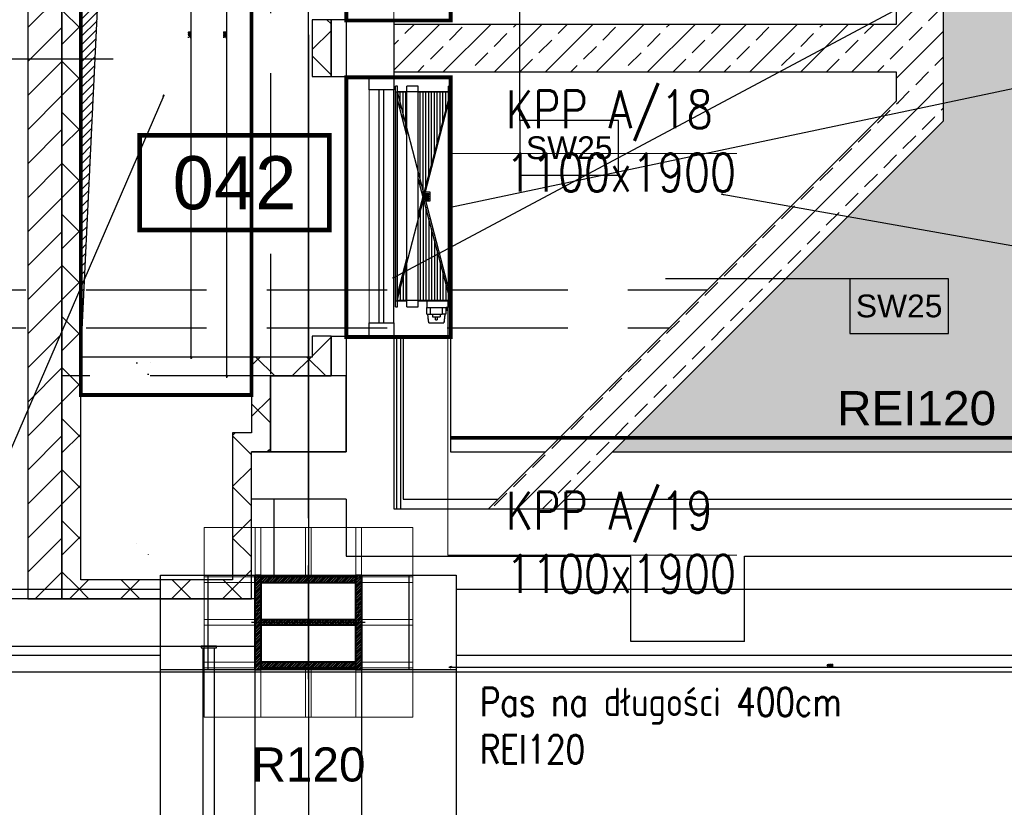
# Model space of a CAD drawing. Header units: centimetres. Extents: x -228435 to 46820, y -89367 to 152985.
# Tile 240 of 256: x -24063 to -18870, y 76024 to 80180. Entities that reach past the tile are written whole.
import ezdxf
from ezdxf.enums import TextEntityAlignment as Align

# ---------------------------------------------------------------- set-up
doc = ezdxf.new("R2010")
doc.units = ezdxf.units.CM
doc.header["$LTSCALE"] = 50
doc.header["$PDMODE"] = 35
doc.header["$PDSIZE"] = 0.1
for name, pattern in [('01-103-Went PP_poziom-0_5$0$DASHED', [0.75, 0.5, -0.25]), ('Kondygnacja  -0_5$0$DOT2', [3.175, 0, -3.175]), ('Kondygnacja  -0_5$0$HIDDEN', [9.525, 6.35, -3.175]), ('Kondygnacja  -0_5$0$HIDDEN2', [4.7625, 3.175, -1.5875]), ('Osie rzutów$0$DASHDOT2', [12.7, 6.35, -3.175, 0, -3.175]), ('SU Lampy kwadratowe  -1$0$HIDDENX2', [19.05, 12.7, -6.35])]:
    doc.linetypes.add(name, pattern=pattern)
doc.layers.get('0').update_dxf_attribs({"color": 8})
doc.layers.get('DEFPOINTS').update_dxf_attribs({"color": 8})
for name, color, linetype in [('01-103-Went PP_poziom-0_5$0$L_Nawiew', 250, 'Continuous'), ('bgde-nawiewEXP', 250, 'Continuous'), ('bgde_otwory', 250, 'Continuous'), ('Kondygnacja  -0_5$0$ARCH_CIENKIE_IST', 8, 'Continuous'), ('Kondygnacja  -0_5$0$ARCH_GRUNT', 8, 'Continuous'), ('Kondygnacja  -0_5$0$ARCH_INFO_ODPORNOŚĆ OGNIOWA', 8, 'Continuous'), ('Kondygnacja  -0_5$0$ARCH_INFO_OPISY', 8, 'Continuous'), ('Kondygnacja  -0_5$0$ARCH_INFO_OPISY_PRZEGRODY', 8, 'Continuous'), ('Kondygnacja  -0_5$0$ARCH_KONSTR_POWYŻEJ RZUTU', 8, 'Kondygnacja  -0_5$0$HIDDEN'), ('Kondygnacja  -0_5$0$ARCH_KONSTR_POWYŻEJ RZUTU_IST', 8, 'Kondygnacja  -0_5$0$HIDDEN2'), ('Kondygnacja  -0_5$0$ARCH_MUROWANE', 8, 'Continuous'), ('Kondygnacja  -0_5$0$ARCH_MUROWANE_IST', 8, 'Continuous'), ('Kondygnacja  -0_5$0$ARCH_OCIEPLENIE', 8, 'Continuous'), ('Kondygnacja  -0_5$0$ARCH_PROFILE', 8, 'Continuous'), ('Kondygnacja  -0_5$0$ARCH_STROP', 8, 'Continuous'), ('Kondygnacja  -0_5$0$ARCH_SZKŁO', 8, 'Continuous'), ('Kondygnacja  -0_5$0$ARCH_SŁUPY', 8, 'Continuous'), ('Kondygnacja  -0_5$0$ARCH_WYBURZENIA', 8, 'Kondygnacja  -0_5$0$DOT2'), ('Kondygnacja  -0_5$0$ARCH_WYPOSAŻENIE_SANITARNE_IST', 8, 'Continuous'), ('Kondygnacja  -0_5$0$ARCH_ŚLUSARKA_DRZWI', 8, 'Continuous'), ('Kondygnacja  -0_5$0$ARCH_ŻELBET', 8, 'Continuous'), ('Kondygnacja  -0_5$0$ARCH_ŻELBET_IST', 8, 'Continuous'), ('Osie rzutów$0$ARCH_INFO_OSIE_IST', 8, 'Osie rzutów$0$DASHDOT2'), ('Osie rzutów$0$ARCH_INFO_OSIE_OPISY_IST', 8, 'Continuous'), ('Pomieszczenia -05$0$ARCH_INFO_AREA_ETYKIETY_200', 8, 'Continuous')]:
    doc.layers.add(name, color=color, linetype=linetype)
for name, color, linetype, lineweight in [('bgde_klapy opis', 250, 'Continuous', 20), ('bgde_klapy p.poż.', 240, 'Continuous', 30), ('Kondygnacja  -0_5$0$ARCH_INFO_WYMIARY', 8, 'Continuous', 9), ('Kondygnacja  -0_5$0$ARCH_WIDOK', 8, 'Continuous', 13)]:
    doc.layers.add(name, color=color, linetype=linetype, lineweight=lineweight)
doc.styles.add('Kondygnacja  -0_5$0$Arial', font='ARIAL.TTF')
doc.styles.add('Kondygnacja  -0_5$0$Romans', font='Romans.shx', dxfattribs={"width": 0.7})
doc.styles.add('Kondygnacja  -0_5$0$ROMANS-50-CM', font='romans.shx', dxfattribs={"width": 0.8, "height": 10})
doc.styles.add('Kondygnacja  -0_5$0$Standard', font='txt')
doc.styles.add('Pomieszczenia -05$0$Arial', font='ARIAL.TTF')
doc.styles.add('st rom', font='Romans.shx', dxfattribs={"width": 0.8})
doc.dimstyles.new('Kondygnacja  -0_5$0$ISO-25', dxfattribs={"dimtxt": 2.5, "dimasz": 2.5, "dimexe": 1.25, "dimexo": 0.625, "dimtad": 1, "dimtxsty": 'Kondygnacja  -0_5$0$Standard', "dimcen": 2.5, "dimadec": 0, "dimazin": 0, "dimtfac": 1, "dimtmove": 0, "dimatfit": 3, "dimfxl": 1, "dimarcsym": 0})
doc.dimstyles.new('Kondygnacja  -0_5$0$Wymiary 1-100', dxfattribs={"dimtxt": 12, "dimasz": 10, "dimexe": 5, "dimexo": 0, "dimgap": 4, "dimtad": 1, "dimrnd": 0.5, "dimzin": 12, "dimdsep": 46, "dimtxsty": 'Kondygnacja  -0_5$0$Romans', "dimblk": 'Kondygnacja  -0_5$0$_Oblique', "dimcen": 10, "dimdle": 10, "dimclrt": 55, "dimazin": 0, "dimtfac": 1, "dimtmove": 1, "dimatfit": 3, "dimfxl": 8, "dimfxlon": 1, "dimtolj": 1, "dimtzin": 0, "dimarcsym": 0})
pattern_1 = [(45, (-121140, -45000), (-134.70384, 134.70384), []), (45, (-121005.3, -45000), (-134.70384, 134.70384), [95.25, -47.625])]
pattern_2 = [(45, (-121140, -45000), (-134.70384, 134.70384), []), (135, (-121140, -45000), (-134.70384, -134.70384), [])]
pattern_3 = [(45, (-34513.117, 44630.142), (-6.735192, 6.735192), [])]

# ---------------------------------------------------------------- blocks, each defined once
blk = doc.blocks.new('Osie rzutów')
at = {"layer": 'Osie rzutów$0$ARCH_INFO_OSIE_IST', "ltscale": 10}
for p, q in [((9860, 12255), (9860, 14290.38)), ((9860, 12510), (9860, 4623.26)), ((4436.04, 12310), (13655, 12310)), ((9860, 12170), (9860, 12230)), ((4436.04, 12200), (13655, 12200)), ((9890, 12200), (9830, 12200))]:
    blk.add_line(p, q, dxfattribs=at)
blk = doc.blocks.new('Kondygnacja  -0_5$0$_Dot')
at = {"color": 0, "linetype": 'ByBlock', "lineweight": -2}
blk.add_line((-0.5, 0), (-1, 0), dxfattribs=at)
at = {"color": 0, "linetype": 'ByBlock', "const_width": 0.5}
blk.add_lwpolyline([(-0.25, 0, 1), (0.25, 0, 1)], format="xyb", close=True, dxfattribs=at)
blk = doc.blocks.new('Kondygnacja  -0_5$0$_Oblique')
at = {"color": 0, "linetype": 'ByBlock', "lineweight": -2}
blk.add_line((-0.5, -0.5), (0.5, 0.5), dxfattribs=at)
blk = doc.blocks.new('*D117')
at = {"layer": 'DEFPOINTS', "color": 0}
for p in [(-17790, 77900), (-21790, 76763.8), (-17790, 76763.8)]:
    blk.add_point(p, dxfattribs=at)
at = {"layer": 'Kondygnacja  -0_5$0$ARCH_INFO_WYMIARY', "color": 0, "lineweight": -2}
for p, q in [((-21800, 76763.8), (-17780, 76763.8)), ((-21790, 76763.8), (-21790, 76768.8)), ((-17790, 76771.8), (-17790, 76758.8))]:
    blk.add_line(p, q, dxfattribs=at)
at = {"layer": 'Kondygnacja  -0_5$0$ARCH_INFO_WYMIARY', "color": 0, "lineweight": -2, "xscale": 10, "yscale": 10, "zscale": 10, "rotation": 180}
blk.add_blockref('Kondygnacja  -0_5$0$_Oblique', (-21790, 76763.8), dxfattribs=at)
at = {"layer": 'Kondygnacja  -0_5$0$ARCH_INFO_WYMIARY', "color": 0, "lineweight": -2, "xscale": 10, "yscale": 10, "zscale": 10}
blk.add_blockref('Kondygnacja  -0_5$0$_Oblique', (-17790, 76763.8), dxfattribs=at)
at = {"layer": 'Kondygnacja  -0_5$0$ARCH_INFO_WYMIARY', "color": 55, "insert": (-19790, 76773.8), "char_height": 12, "attachment_point": 5, "style": 'Kondygnacja  -0_5$0$Romans'}
blk.add_mtext('\\A1;4000', dxfattribs=at)
blk = doc.blocks.new('Kondygnacja  -0_5$0$konstrukcja istniejąca -0.5')
at = {"layer": 'Kondygnacja  -0_5$0$ARCH_KONSTR_POWYŻEJ RZUTU_IST', "ltscale": 10}
for p, q in [((8738, 12217.5), (9781.55, 12217.5)), ((9938, 12217.5), (10981.55, 12217.5)), ((9781.55, 12182.5), (8738, 12182.5)), ((10981.55, 12182.5), (9938, 12182.5))]:
    blk.add_line(p, q, dxfattribs=at)
for points in [[(9938, 12175), (9782, 12175), (9782, 12225), (9938, 12225), (9938, 12175)], [(9782, 11025), (9782, 12175)], [(9832, 11025), (9832, 12175)], [(9888, 12175), (9888, 11025)], [(9938, 12175), (9938, 11025)]]:
    blk.add_lwpolyline(points, dxfattribs=at)
at = {"layer": 'Kondygnacja  -0_5$0$ARCH_KONSTR_POWYŻEJ RZUTU_IST', "ltscale": 10, "elevation": 0}
for points in [[(9807, 12225), (9807, 12175)], [(9913, 12225), (9913, 12175)]]:
    blk.add_lwpolyline(points, dxfattribs=at)
blk = doc.blocks.new('Kondygnacja  -0_5$0$wzmocnienie pod bramę -1')
at = {"layer": 'Kondygnacja  -0_5$0$ARCH_KONSTR_POWYŻEJ RZUTU', "ltscale": 5}
for p, q in [((23247.65, 9057.22, 0), (23247.65, 9243.72)), ((23253.65, 9057.22, 0), (23253.65, 9243.72))]:
    blk.add_line(p, q, dxfattribs=at)
blk.add_lwpolyline([(23246.65, 9243.72), (23254.65, 9243.72), (23254.65, 9244.72), (23246.65, 9244.72)], close=True, dxfattribs=at)
blk = doc.blocks.new('*D179')
at = {"layer": 'DEFPOINTS', "color": 0}
for p in [(-24020, 81900), (-25165.6, 12687.8), (-24020, 12492.9)]:
    blk.add_point(p, dxfattribs=at)
at = {"layer": 'Kondygnacja  -0_5$0$ARCH_INFO_WYMIARY', "color": 0, "lineweight": -2}
for p, q in [((-25175.6, 12492.9), (-24010, 12492.9)), ((-25165.6, 12500.9), (-25165.6, 12487.9)), ((-24020, 12500.9), (-24020, 12487.9))]:
    blk.add_line(p, q, dxfattribs=at)
at = {"layer": 'Kondygnacja  -0_5$0$ARCH_INFO_WYMIARY', "color": 0, "lineweight": -2, "xscale": 10, "yscale": 10, "zscale": 10, "rotation": 180}
blk.add_blockref('Kondygnacja  -0_5$0$_Oblique', (-25165.6, 12492.9), dxfattribs=at)
at = {"layer": 'Kondygnacja  -0_5$0$ARCH_INFO_WYMIARY', "color": 0, "lineweight": -2, "xscale": 10, "yscale": 10, "zscale": 10}
blk.add_blockref('Kondygnacja  -0_5$0$_Oblique', (-24020, 12492.9), dxfattribs=at)
at = {"layer": 'Kondygnacja  -0_5$0$ARCH_INFO_WYMIARY', "color": 55, "insert": (-24592.8, 12502.9), "char_height": 12, "attachment_point": 5, "style": 'Kondygnacja  -0_5$0$Romans'}
blk.add_mtext('\\A1;1145.5', dxfattribs=at)
blk = doc.blocks.new('Pomieszczenia -05$0$etykieta_numer')
at = {"color": 0, "linetype": 'ByBlock', "const_width": 2.44}
blk.add_lwpolyline([(-50, -50), (-50, 0), (50, 0), (50, -50)], close=True, dxfattribs=at)
at = {"color": 0, "linetype": 'ByBlock', "style": 'Pomieszczenia -05$0$Arial'}
blk.add_attdef('AECAREA:NUMBER', text='', height=28, dxfattribs=at).set_placement((0, -25), align=Align.MIDDLE)
blk = doc.blocks.new('*D212')
at = {"layer": 'DEFPOINTS', "color": 0}
for p in [(-30586.3, 81900), (-30681.1, 12489.5), (9064, 12489.5)]:
    blk.add_point(p, dxfattribs=at)
at = {"layer": 'Kondygnacja  -0_5$0$ARCH_INFO_WYMIARY', "color": 0, "lineweight": -2}
for p, q in [((-30673.1, 81900), (-30686.1, 81900)), ((-30681.1, 81910), (-30681.1, 12479.5)), ((-30673.1, 12489.5), (-30686.1, 12489.5))]:
    blk.add_line(p, q, dxfattribs=at)
at = {"layer": 'Kondygnacja  -0_5$0$ARCH_INFO_WYMIARY', "color": 0, "lineweight": -2, "xscale": 10, "yscale": 10, "zscale": 10}
for p, rotation in [((-30681.1, 81900), 90), ((-30681.1, 12489.5), 270)]:
    blk.add_blockref('Kondygnacja  -0_5$0$_Oblique', p, dxfattribs=dict(at, rotation=rotation))
at = {"layer": 'Kondygnacja  -0_5$0$ARCH_INFO_WYMIARY', "color": 55, "insert": (-30691.1, 47194.8), "char_height": 12, "attachment_point": 5, "rotation": 90, "style": 'Kondygnacja  -0_5$0$Romans'}
blk.add_mtext('\\A1;69410.5', dxfattribs=at)
blk = doc.blocks.new('*D214')
at = {"layer": 'DEFPOINTS', "color": 0}
for p in [(-30500, 78695), (-30681.1, 77500), (9064, 77500)]:
    blk.add_point(p, dxfattribs=at)
at = {"layer": 'Kondygnacja  -0_5$0$ARCH_INFO_WYMIARY', "color": 0, "lineweight": -2}
for p, q in [((-30673.1, 78695), (-30686.1, 78695)), ((-30681.1, 78705), (-30681.1, 77490)), ((-30673.1, 77500), (-30686.1, 77500))]:
    blk.add_line(p, q, dxfattribs=at)
at = {"layer": 'Kondygnacja  -0_5$0$ARCH_INFO_WYMIARY', "color": 0, "lineweight": -2, "xscale": 10, "yscale": 10, "zscale": 10}
for p, rotation in [((-30681.1, 78695), 90), ((-30681.1, 77500), 270)]:
    blk.add_blockref('Kondygnacja  -0_5$0$_Oblique', p, dxfattribs=dict(at, rotation=rotation))
at = {"layer": 'Kondygnacja  -0_5$0$ARCH_INFO_WYMIARY', "color": 55, "insert": (-30691.1, 78097.5), "char_height": 12, "attachment_point": 5, "rotation": 90, "style": 'Kondygnacja  -0_5$0$Romans'}
blk.add_mtext('\\A1;1195', dxfattribs=at)
blk = doc.blocks.new('*D218')
at = {"layer": 'DEFPOINTS', "color": 0}
for p in [(-29180, 78695), (-24020, 12369.5), (-24020, 12070.3)]:
    blk.add_point(p, dxfattribs=at)
at = {"layer": 'Kondygnacja  -0_5$0$ARCH_INFO_WYMIARY', "color": 0, "lineweight": -2}
for p, q in [((-29190, 12070.3), (-24010, 12070.3)), ((-29180, 12078.3), (-29180, 12065.3)), ((-24020, 12078.3), (-24020, 12065.3))]:
    blk.add_line(p, q, dxfattribs=at)
at = {"layer": 'Kondygnacja  -0_5$0$ARCH_INFO_WYMIARY', "color": 0, "lineweight": -2, "xscale": 10, "yscale": 10, "zscale": 10, "rotation": 180}
blk.add_blockref('Kondygnacja  -0_5$0$_Oblique', (-29180, 12070.3), dxfattribs=at)
at = {"layer": 'Kondygnacja  -0_5$0$ARCH_INFO_WYMIARY', "color": 0, "lineweight": -2, "xscale": 10, "yscale": 10, "zscale": 10}
blk.add_blockref('Kondygnacja  -0_5$0$_Oblique', (-24020, 12070.3), dxfattribs=at)
at = {"layer": 'Kondygnacja  -0_5$0$ARCH_INFO_WYMIARY', "color": 55, "insert": (-26600, 12080.3), "char_height": 12, "attachment_point": 5, "style": 'Kondygnacja  -0_5$0$Romans'}
blk.add_mtext('\\A1;5160', dxfattribs=at)
blk = doc.blocks.new('*D234')
at = {"layer": 'DEFPOINTS', "color": 0}
for p in [(-23157.7, 81800), (9804.9, 81800), (-23090.8, 78400)]:
    blk.add_point(p, dxfattribs=at)
at = {"layer": 'Kondygnacja  -0_5$0$ARCH_INFO_WYMIARY', "color": 0, "lineweight": -2}
for p, q in [((-23149.7, 81800), (-23162.7, 81800)), ((-23157.7, 78390), (-23157.7, 81810)), ((-23149.7, 78400), (-23162.7, 78400))]:
    blk.add_line(p, q, dxfattribs=at)
at = {"layer": 'Kondygnacja  -0_5$0$ARCH_INFO_WYMIARY', "color": 0, "lineweight": -2, "xscale": 10, "yscale": 10, "zscale": 10}
for p, rotation in [((-23157.7, 81800), 90), ((-23157.7, 78400), 270)]:
    blk.add_blockref('Kondygnacja  -0_5$0$_Oblique', p, dxfattribs=dict(at, rotation=rotation))
at = {"layer": 'Kondygnacja  -0_5$0$ARCH_INFO_WYMIARY', "color": 55, "insert": (-23167.7, 80100), "char_height": 12, "attachment_point": 5, "rotation": 90, "style": 'Kondygnacja  -0_5$0$Romans'}
blk.add_mtext('\\A1;3400', dxfattribs=at)
blk = doc.blocks.new('*D254')
at = {"layer": 'DEFPOINTS', "color": 0}
for p in [(-23840, 81900), (-22971.6, 78300), (-22740, 78300)]:
    blk.add_point(p, dxfattribs=at)
at = {"layer": 'Kondygnacja  -0_5$0$ARCH_INFO_WYMIARY', "color": 0, "lineweight": -2}
for p, q in [((-22979.6, 81900), (-22966.6, 81900)), ((-22971.6, 81910), (-22971.6, 78290)), ((-22963.6, 78300), (-22976.6, 78300))]:
    blk.add_line(p, q, dxfattribs=at)
at = {"layer": 'Kondygnacja  -0_5$0$ARCH_INFO_WYMIARY', "color": 0, "lineweight": -2, "xscale": 10, "yscale": 10, "zscale": 10}
for p, rotation in [((-22971.6, 81900), 90), ((-22971.6, 78300), 270)]:
    blk.add_blockref('Kondygnacja  -0_5$0$_Oblique', p, dxfattribs=dict(at, rotation=rotation))
at = {"layer": 'Kondygnacja  -0_5$0$ARCH_INFO_WYMIARY', "color": 55, "insert": (-22981.6, 80100), "char_height": 12, "attachment_point": 5, "rotation": 90, "style": 'Kondygnacja  -0_5$0$Romans'}
blk.add_mtext('\\A1;3600', dxfattribs=at)
blk = doc.blocks.new('*U517')
at = {"layer": '01-103-Went PP_poziom-0_5$0$L_Nawiew', "color": 7, "linetype": '01-103-Went PP_poziom-0_5$0$DASHED', "lineweight": -3}
for p, q in [((-145, 581.5), (-135, 581.5)), ((-145, -581.5), (-145, 581.5)), ((-135, -581.5), (-135, 581.5)), ((25, 581.5), (85, 581.5)), ((25, -581.5), (25, 581.5)), ((85, -581.5), (85, 581.5)), ((135, 581.5), (145, 581.5)), ((135, -581.5), (135, 581.5)), ((145, -581.5), (145, 581.5)), ((-145, 550), (25, 550)), ((85, 550), (145, 550)), ((25, -550), (-145, -550)), ((-130, -550), (-130, -585)), ((-20, -550), (-20, -585)), ((145, -550), (85, -550)), ((-135, -581.5), (-145, -581.5)), ((-20, -585), (-130, -585)), ((-125, -582.5), (-125, -602.5)), ((-120.01, -585), (-120.01, -620)), ((-120.01, -620), (-100, -620)), ((-115, -620), (-110, -666)), ((-100, -585), (-100, -620)), ((-40, -620), (-100, -620)), ((-90, -620), (-90, -635.5)), ((-50, -620), (-50, -635.5)), ((-40, -620), (-40, -585)), ((-19.99, -620), (-40, -620)), ((-30, -666), (-25, -620)), ((-19.99, -620), (-19.99, -585)), ((85, -581.5), (25, -581.5)), ((145, -581.5), (135, -581.5)), ((-30, -666), (-110, -666)), ((-50, -635.5), (-90, -635.5)), ((-66, -651), (-74, -651))]:
    blk.add_line(p, q, dxfattribs=at)
blk = doc.blocks.new('*U518')
at = {"color": 0, "linetype": 'ByBlock', "lineweight": -2}
for p, q in [((-145, 581.5), (-135, 581.5)), ((-145, -581.5), (-145, 581.5)), ((-135, -581.5), (-135, 581.5)), ((25, 581.5), (85, 581.5)), ((25, -581.5), (25, 581.5)), ((85, -581.5), (85, 581.5)), ((135, 581.5), (145, 581.5)), ((135, -581.5), (135, 581.5)), ((145, -581.5), (145, 581.5)), ((-135, 550), (25, 550)), ((85, 550), (135, 550)), ((25, -550), (-135, -550)), ((-130, -550), (-130, -585)), ((-20, -550), (-20, -585)), ((135, -550), (85, -550)), ((-135, -581.5), (-145, -581.5)), ((-20, -585), (-130, -585)), ((-125, -585), (-125, -602.5)), ((-120, -585), (-120, -620)), ((-120, -620), (-100, -620)), ((-115, -620), (-110, -666)), ((-100, -585), (-100, -620)), ((-40, -620), (-100, -620)), ((-90, -620), (-90, -635.5)), ((-50, -620), (-50, -635.5)), ((-40, -620), (-40, -585)), ((-20, -620), (-40, -620)), ((-30, -666), (-25, -620)), ((-20, -620), (-20, -585)), ((-20, -585), (-20, -585)), ((85, -581.5), (25, -581.5)), ((145, -581.5), (135, -581.5)), ((-30, -666), (-110, -666)), ((-50, -635.5), (-90, -635.5)), ((-74, -635.5), (-74, -651)), ((-66, -651), (-74, -651)), ((-66, -651), (-66, -635.5))]:
    blk.add_line(p, q, dxfattribs=at)
at = {"linetype": 'Continuous', "lineweight": -3}
for p, q in [((-120, 455.2), (-120, 550)), ((-105, 398.3), (-105, 550)), ((-90, 341.4), (-90, 550)), ((-75, 284.5), (-75, 550)), ((-60, 227.6), (-60, 550)), ((-45, 170.7), (-45, 550)), ((-30, 113.8), (-30, 550)), ((-15, 56.9), (-15, 550)), ((0, 0), (0, 550)), ((0, 0), (0, 550)), ((15, 56.9), (15, 550)), ((90, 341.4), (90, 550)), ((105, 398.3), (105, 550)), ((120, 455.2), (120, 550)), ((-135, 512.1), (25, -94.8)), ((85, 322.4), (135, 512.1)), ((-135, -512.1), (25, 94.8)), ((-35, 25), (-35, -25)), ((0, 25), (-35, 25)), ((-13.1, 15.5), (-30.6, 15.5)), ((-30.6, 15.5), (-30.6, 9.5)), ((-13.1, 9.5), (-30.6, 9.5)), ((-13.1, 3), (-30.6, 3)), ((-30.6, 3), (-30.6, -3)), ((-13.1, 17.5), (-4.4, 12.5)), ((-13.1, 17.5), (-13.1, 15.5)), ((-13.1, 7.5), (-4.4, 12.5)), ((-13.1, 7.5), (-13.1, 9.5)), ((-13.1, 5), (-4.4, 0)), ((-13.1, 5), (-13.1, 3)), ((-13.1, -5), (-4.4, 0)), ((0, -25), (0, 25)), ((0, 0), (0, -550)), ((0, 0), (0, -550)), ((-35, -25), (0, -25)), ((-13.1, -3), (-30.6, -3)), ((-13.1, -9.5), (-30.6, -9.5)), ((-30.6, -9.5), (-30.6, -15.5)), ((-13.1, -15.5), (-30.6, -15.5)), ((-13.1, -5), (-13.1, -3)), ((-13.1, -7.5), (-4.4, -12.5)), ((-13.1, -7.5), (-13.1, -9.5)), ((-13.1, -17.5), (-4.4, -12.5)), ((-13.1, -17.5), (-13.1, -15.5)), ((-15, -56.9), (-15, -550)), ((15, -56.9), (15, -550)), ((-30, -113.8), (-30, -550)), ((-45, -170.7), (-45, -550)), ((-60, -227.6), (-60, -550)), ((-75, -284.5), (-75, -550)), ((-90, -341.4), (-90, -550)), ((85, -322.4), (135, -512.1)), ((90, -341.4), (90, -550)), ((-105, -398.3), (-105, -550)), ((105, -398.3), (105, -550)), ((-120, -455.2), (-120, -550)), ((120, -455.2), (120, -550))]:
    blk.add_line(p, q, dxfattribs=at)
at = {"layer": '01-103-Went PP_poziom-0_5$0$L_Nawiew', "color": 7, "linetype": '01-103-Went PP_poziom-0_5$0$DASHED', "lineweight": -3}
blk.add_line((-125, -585), (-125, -582.5), dxfattribs=at)

msp = doc.modelspace()

# ---------------------------------------------------------------- hatches: boundary and pattern name
at = {"layer": 'Kondygnacja  -0_5$0$ARCH_GRUNT', "linetype": 'Continuous', "lineweight": 5}
h = msp.add_hatch(dxfattribs=at)
h.set_pattern_fill('EARTH', color=256, scale=150.000081, angle=45, style=0)
h.set_pattern_definition([(45, (-121140, -45000), (-1e-09, 1347.039), [952.5005, -952.5005]), (45, (-121392.6, -44747.4), (-1e-09, 1347.039), [952.5005, -952.5005]), (45, (-121645.1, -44494.9), (-1e-09, 1347.039), [952.5005, -952.5005]), (135, (-121645.1, -44326.5), (-1347.039, -1e-09), [952.5005, -952.5005]), (135, (-121392.6, -44073.9), (-1347.039, -1e-09), [952.5005, -952.5005]), (135, (-121140, -43821.3), (-1347.039, -1e-09), [952.5005, -952.5005])])
h.paths.add_polyline_path([(-109800.334, 65464.54), (-97514.874, 77750), (-71890, 77750), (-71890, 102550), (-45638.959, 102550), (-33938.959, 90850), (-21790, 90850), (-21790, 82420), (-19190, 82420), (-19190, 79646.447), (-20488.223, 78348.223), (-20936.447, 77900), (-10065.736, 77900), (13934.264, 53900), (20210, 53900), (20210, 43250), (19310, 43250), (19310, 42946.447), (17513.553, 41150), (14360, 41150), (14360, 40060), (28010, 40070.689), (28010, 44557.06), (28010, 49088.932), (24210, 51112.647), (24210, 57900), (15591.118, 57900), (-8408.882, 81900), (-15190, 81900), (-15190, 86020), (-17790, 86020), (-17790, 94850), (-32282.105, 94850), (-43982.105, 106550), (-75890, 106550), (-75890, 81750), (-99171.728, 81750), (-112628.761, 68292.967)])
at = {"layer": 'Kondygnacja  -0_5$0$ARCH_MUROWANE', "linetype": 'Continuous', "lineweight": -3}
h = msp.add_hatch(dxfattribs=at)
h.set_pattern_fill('ANSI31', color=256, scale=40, style=0)
h.set_pattern_definition([(45, (-121140, -45000), (-89.80256, 89.80256), [])])
h.paths.add_polyline_path([(-24020, 77125), (-23840, 77125), (-23840, 81900), (-24020, 82150)], flags=0)
at = {"layer": 'Kondygnacja  -0_5$0$ARCH_OCIEPLENIE', "linetype": 'Continuous', "lineweight": -3}
h = msp.add_hatch(dxfattribs=at)
h.set_pattern_fill('ANSI37', color=256, scale=60, angle=-360, style=0)
h.set_pattern_definition(pattern_2)
h.paths.add_polyline_path([(-23740, 81800), (-23840, 81900), (-23840, 77125), (-23740, 77225)], flags=0)
h = msp.add_hatch(dxfattribs=at)
h.set_pattern_fill('ANSI37', color=256, scale=60, angle=-360, style=0)
h.set_pattern_definition(pattern_2)
h.paths.add_polyline_path([(-22420, 80180), (-22520, 80180), (-22520, 79880), (-22420, 79880)], flags=0)
h = msp.add_hatch(dxfattribs=at)
h.set_pattern_fill('ANSI37', color=256, scale=60, angle=-360, style=0)
h.set_pattern_definition(pattern_2)
h.paths.add_polyline_path([(-22420, 78510), (-22520, 78510), (-22520, 78400), (-22420, 78300)], flags=0)
h = msp.add_hatch(dxfattribs=at)
h.set_pattern_fill('ANSI37', color=256, scale=60, style=0)
h.set_pattern_definition(pattern_2)
h.paths.add_polyline_path([(-22840, 78400), (-22740, 78300), (-22420, 78300), (-22520, 78400)], flags=0)
h = msp.add_hatch(dxfattribs=at)
h.set_pattern_fill('ANSI37', color=256, scale=60, angle=-360, style=0)
h.set_pattern_definition(pattern_2)
h.paths.add_polyline_path([(-22740, 78300), (-22840, 78400), (-22840, 78000), (-22740, 77900)], flags=0)
h = msp.add_hatch(dxfattribs=at)
h.set_pattern_fill('ANSI37', color=256, scale=60, style=0)
h.set_pattern_definition([(45, (-121140, -45000), (-134.70384, 134.70384), []), (135, (-121140, -45000), (-134.70384, -134.70384), [])])
h.paths.add_polyline_path([(-22940, 77225), (-22840, 77125), (-22840, 77900), (-22940, 78000)], flags=0)
h = msp.add_hatch(dxfattribs=at)
h.set_pattern_fill('ANSI37', color=256, scale=60, style=0)
h.set_pattern_definition(pattern_2)
h.paths.add_polyline_path([(-22940, 78000), (-22840, 77900), (-22740, 77900), (-22840, 78000)], flags=0)
h = msp.add_hatch(dxfattribs=at)
h.set_pattern_fill('ANSI37', color=256, scale=60, style=0)
h.set_pattern_definition(pattern_2)
h.paths.add_polyline_path([(-22840, 77125), (-22940, 77225), (-23740, 77225), (-23840, 77125)], flags=0)
at = {"layer": 'Kondygnacja  -0_5$0$ARCH_SŁUPY', "lineweight": 40}
h = msp.add_hatch(dxfattribs=at)
h.set_pattern_fill('ANSI31', color=256, scale=3, style=0)
h.set_pattern_definition(pattern_3)
h.paths.add_polyline_path([(-22820, 76750), (-22790, 76750), (-22790, 77250), (-22820, 77250)])
h = msp.add_hatch(dxfattribs=at)
h.set_pattern_fill('ANSI31', color=256, scale=3, style=0)
h.set_pattern_definition(pattern_3)
h.paths.add_polyline_path([(-22290, 77210), (-22290, 77240), (-22790, 77240), (-22790, 77210)])
h = msp.add_hatch(dxfattribs=at)
h.set_pattern_fill('ANSI31', color=256, scale=3, style=0)
h.set_pattern_definition(pattern_3)
h.paths.add_polyline_path([(-22290, 76750), (-22260, 76750), (-22260, 77250), (-22290, 77250)])
h = msp.add_hatch(dxfattribs=at)
h.set_pattern_fill('ANSI31', color=256, scale=3, style=0)
h.set_pattern_definition(pattern_3)
h.paths.add_polyline_path([(-22290, 76985), (-22290, 77015), (-22790, 77015), (-22790, 76985)])
h = msp.add_hatch(dxfattribs=at)
h.set_pattern_fill('ANSI31', color=256, scale=3, style=0)
h.set_pattern_definition(pattern_3)
h.paths.add_polyline_path([(-22290, 76760), (-22290, 76790), (-22790, 76790), (-22790, 76760)])
at = {"layer": 'Kondygnacja  -0_5$0$ARCH_WIDOK'}
h = msp.add_hatch(dxfattribs=at)
h.set_pattern_fill('ANSI31', color=256, scale=10, angle=-90, style=0)
h.set_pattern_definition([(225, (47388.482, -58067.393), (-22.45064, 22.45064), [])])
h.paths.add_polyline_path([(-23740, 78400), (-23584.949, 81628.748), (-22840, 81800), (-23740, 81800)])
at = {"layer": 'Kondygnacja  -0_5$0$ARCH_ŻELBET', "linetype": 'Continuous', "lineweight": -3}
h = msp.add_hatch(dxfattribs=at)
h.set_pattern_fill('ANSI33', color=256, scale=30, angle=-360, style=0)
h.set_pattern_definition(pattern_1)
h.paths.add_polyline_path([(-19190, 82420), (-19440, 82170), (-19440, 80155), (-19377.5, 80030), (-19190, 80030)], flags=0)
h.paths.add_polyline_path([(-19190, 80030), (-19377.5, 80030), (-19440, 79905), (-19440, 79750), (-19190, 79646.447)], flags=0)
h = msp.add_hatch(dxfattribs=at)
h.set_pattern_fill('ANSI33', color=256, scale=30, style=0)
h.set_pattern_definition(pattern_1)
h.paths.add_polyline_path([(-22090, 80155), (-22090, 79905), (-19440, 79905), (-19377.5, 80030), (-19440, 80155)], flags=0)
h = msp.add_hatch(dxfattribs=at)
h.set_pattern_fill('ANSI33', color=256, scale=30, angle=-360, style=0)
h.set_pattern_definition([(45, (-121140, -45000), (-134.70384, 134.70384), []), (45, (-121005.3, -45000), (-134.70384, 134.70384), [95.25, -47.625])])
h.paths.add_polyline_path([(-19190, 79646.447), (-19440, 79750), (-21590, 77600), (-21236.447, 77600)], flags=0)

# ---------------------------------------------------------------- linework, layer by layer
at = {"layer": 'bgde-nawiewEXP', "linetype": 'Continuous'}
msp.add_lwpolyline([(-38683.507, 75638.178), (-10227.721, 75638.178), (-10227.721, 76738.178), (-24162.434, 76738.178)], dxfattribs=at)
at = {"layer": 'bgde_klapy opis'}
for p, q in [((-20279.775, 79473.758, -177.598), (-21804.399, 79473.758, -177.598)), ((-21804.399, 77354.316), (-21804.399, 78697.82, 674.041)), ((-20279.775, 77354.316), (-21804.399, 77354.316))]:
    msp.add_line(p, q, dxfattribs=at)
at = {"layer": 'bgde_klapy p.poż.'}
for p, q in [((-22072.539, 79801.301, 674.041), (-21784.767, 78697.82, 674.041)), ((-22072.539, 78697.82, 674.041), (-21784.767, 79801.301, 674.041))]:
    msp.add_line(p, q, dxfattribs=at)
at = {"layer": 'bgde_klapy p.poż.', "elevation": 674.041}
msp.add_lwpolyline([(-22072.539, 79801.301), (-21784.767, 79801.301), (-21784.767, 78697.82), (-22072.539, 78697.82)], close=True, dxfattribs=at)
at = {"layer": 'bgde_otwory', "ltscale": 6}
msp.add_line((-21790, 79190.781, 1615), (-18479.47, 79890.106, 1920), dxfattribs=at)
at = {"layer": 'bgde_otwory', "const_width": 20}
for points, elevation in [([(-23740, 82000), (-22840, 82000), (-22840, 78200), (-23740, 78200)], 1920), ([(-22340, 80176.048), (-22340, 81546.048), (-21790, 81546.048), (-21790, 80176.048)], 1615), ([(-22340, 78505.781), (-22340, 79875.781), (-21790, 79875.781), (-21790, 78505.781)], 1615)]:
    msp.add_lwpolyline(points, close=True, dxfattribs=dict(at, elevation=elevation))
at = {"layer": 'Kondygnacja  -0_5$0$ARCH_CIENKIE_IST', "ltscale": 4}
for p, q in [((-22075, 78510), (-22075, 77600)), ((-22055, 78510), (-22055, 77600))]:
    msp.add_line(p, q, dxfattribs=at)
for points in [[(-22055, 80180), (-22075, 80180)], [(-22075, 79880), (-22055, 79880)], [(-22055, 78510), (-22075, 78510)]]:
    msp.add_lwpolyline(points, dxfattribs=at)
at = {"layer": 'Kondygnacja  -0_5$0$ARCH_INFO_ODPORNOŚĆ OGNIOWA', "const_width": 20}
msp.add_lwpolyline([(-21790, 77974.18), (-17790, 77974.18)], dxfattribs=at)
at = {"layer": 'Kondygnacja  -0_5$0$ARCH_INFO_OPISY_PRZEGRODY'}
for points in [[(-21424.54, 79647.631), (-21424.54, 80495.609)], [(-24324.005, 79973.527), (-23569.932, 79973.527)], [(-19684.68, 78812.827), (-20657.623, 78812.827)]]:
    msp.add_lwpolyline(points, dxfattribs=at)
for points in [[(-21424.54, 79359.631), (-20904.54, 79359.631), (-20904.54, 79647.631), (-21424.54, 79647.631), (-21424.54, 79359.631)], [(-19684.68, 78524.827), (-19164.68, 78524.827), (-19164.68, 78812.827), (-19684.68, 78812.827), (-19684.68, 78524.827)]]:
    msp.add_lwpolyline(points, close=True, dxfattribs=at)
at = {"layer": 'Kondygnacja  -0_5$0$ARCH_MUROWANE', "linetype": 'Continuous', "lineweight": -3}
for p, q in [((-24020, 82150), (-24020, 77125)), ((-23840, 77125), (-23840, 81900)), ((-24020, 77125), (-23840, 77125))]:
    msp.add_line(p, q, dxfattribs=at)
at = {"layer": 'Kondygnacja  -0_5$0$ARCH_MUROWANE_IST', "ltscale": 4}
for p, q in [((-22420, 80180), (-22420, 79880)), ((-22040, 78510), (-22040, 77650)), ((-21790, 78510), (-21790, 77900)), ((-21790, 77900), (-21290, 77900)), ((-21790, 77900), (-21290, 77900)), ((-20936.447, 77900), (-10065.736, 77900)), ((-20936.447, 77900), (-19118.91, 77900)), ((-22040, 77650), (-21540, 77650)), ((-22040, 77650), (-21540, 77650)), ((-21186.447, 77650), (-10169.289, 77650)), ((-21186.447, 77650), (-19118.91, 77650))]:
    msp.add_line(p, q, dxfattribs=at)
for points in [[(-22340, 80180), (-22420, 80180)], [(-22420, 79880), (-22340, 79880)], [(-22420, 78510), (-22340, 78510)], [(-22420, 78510), (-22420, 78300)], [(-22040, 78510), (-21790, 78510)]]:
    msp.add_lwpolyline(points, dxfattribs=at)
at = {"layer": 'Kondygnacja  -0_5$0$ARCH_OCIEPLENIE', "linetype": 'Continuous', "lineweight": -3}
for p, q in [((-23840, 81900), (-23840, 77125)), ((-23740, 77225), (-23740, 81800)), ((-22420, 80180), (-22520, 80180)), ((-22520, 80180), (-22520, 79880)), ((-22420, 79880), (-22420, 80180)), ((-22520, 79880), (-22420, 79880)), ((-22420, 78510), (-22520, 78510)), ((-22520, 78510), (-22520, 78400)), ((-22420, 78300), (-22420, 78510)), ((-22740, 78400), (-23740, 78400)), ((-22520, 78400), (-22840, 78400)), ((-22840, 78400), (-22840, 78000)), ((-22740, 78300), (-22420, 78300)), ((-22740, 77900), (-22740, 78300)), ((-22940, 78000), (-22940, 77225)), ((-22840, 78000), (-22940, 78000)), ((-22840, 77125), (-22840, 77900)), ((-22840, 77900), (-22740, 77900)), ((-22940, 77225), (-23740, 77225)), ((-23840, 77125), (-22840, 77125))]:
    msp.add_line(p, q, dxfattribs=at)
at = {"layer": 'Kondygnacja  -0_5$0$ARCH_PROFILE'}
for points in [[(-22090, 79810), (-22220, 79810), (-22220, 79880), (-22090, 79880)], [(-22090, 78510), (-22220, 78510), (-22220, 78580), (-22090, 78580)]]:
    msp.add_lwpolyline(points, close=True, dxfattribs=at)
at = {"layer": 'Kondygnacja  -0_5$0$ARCH_STROP'}
msp.add_lwpolyline([(-23740, 81800), (-22840, 81800), (-22840, 78400), (-23740, 78400)], close=True, dxfattribs=at)
msp.add_lwpolyline([(-23740, 78400), (-23584.949, 81628.748), (-22840, 81800)], dxfattribs=at)
at = {"layer": 'Kondygnacja  -0_5$0$ARCH_SZKŁO'}
for points in [[(-22167.5, 78580), (-22167.5, 79810)], [(-22142.5, 78580), (-22142.5, 79810)]]:
    msp.add_lwpolyline(points, dxfattribs=at)
at = {"layer": 'Kondygnacja  -0_5$0$ARCH_SŁUPY', "lineweight": 40}
for p, q in [((-22790, 77015), (-22290, 77015)), ((-22290, 76985), (-22790, 76985))]:
    msp.add_line(p, q, dxfattribs=at)
for points in [[(-22820, 77250), (-22790, 77250), (-22790, 76750), (-22820, 76750)], [(-22290, 77250), (-22260, 77250), (-22260, 76750), (-22290, 76750)]]:
    msp.add_lwpolyline(points, close=True, dxfattribs=at)
for points in [[(-22290, 77240), (-22790, 77240)], [(-22790, 77210), (-22290, 77210)], [(-22290, 76790), (-22790, 76790)], [(-22790, 76760), (-22290, 76760)]]:
    msp.add_lwpolyline(points, dxfattribs=at)
at = {"layer": 'Kondygnacja  -0_5$0$ARCH_WIDOK'}
for points in [[(-23740, 78400), (-23584.949, 81628.748), (-22840, 81800), (-23740, 81800)], [(-21990, 77500), (-21990, 76500), (-23090, 76500), (-23090, 77500)]]:
    msp.add_lwpolyline(points, close=True, dxfattribs=at)
at = {"layer": 'Kondygnacja  -0_5$0$ARCH_WIDOK', "linetype": 'Kondygnacja  -0_5$0$HIDDEN', "ltscale": 2}
for points in [[(-22340, 80180), (-22340, 81550)], [(-22090, 80179.966), (-22090, 81550)], [(-21790, 80180), (-21790, 81550)], [(-22340, 79880), (-22340, 78510)], [(-22090, 79880), (-22090, 78510)], [(-21790, 79880), (-21790, 78510)]]:
    msp.add_lwpolyline(points, dxfattribs=at)
at = {"layer": 'Kondygnacja  -0_5$0$ARCH_WIDOK'}
for points in [[(-22220, 79810), (-22220, 78580)], [(-22820, 77500), (-22820, 77250)], [(-22790, 77500), (-22790, 77250)], [(-22555, 77500), (-22555, 77240)], [(-22525, 77500), (-22525, 77240)], [(-22290, 77500), (-22290, 77250)], [(-22260, 77500), (-22260, 77250)], [(-23090, 77240), (-22820, 77240)], [(-22260, 77240), (-21990, 77240)], [(-23090, 77210), (-22820, 77210)], [(-22260, 77210), (-21990, 77210)], [(-23090, 77015), (-22820, 77015)], [(-22260, 77015), (-21990, 77015)], [(-23090, 76985), (-22820, 76985)], [(-22260, 76985), (-21990, 76985)], [(-23090, 76790), (-22820, 76790)], [(-23090, 76760), (-22820, 76760)], [(-22820, 76750), (-22820, 76500)], [(-22790, 76750), (-22790, 76500)], [(-22555, 76760), (-22555, 76500)], [(-22525.06, 76760), (-22525.06, 76500)], [(-22290, 76750), (-22290, 76500)], [(-22260, 76790), (-21990, 76790)], [(-22260, 76760), (-21990, 76760)], [(-22260, 76750), (-22260, 76500)]]:
    msp.add_lwpolyline(points, dxfattribs=at)
at = {"layer": 'Kondygnacja  -0_5$0$ARCH_WYBURZENIA', "ltscale": 4}
for p, q in [((-22075, 80180), (-22075, 79880)), ((-22055, 80180), (-22055, 79880)), ((-22040, 80180), (-22040, 79880)), ((-21790, 80180), (-21790, 79880))]:
    msp.add_line(p, q, dxfattribs=at)
at = {"layer": 'Kondygnacja  -0_5$0$ARCH_WYBURZENIA', "ltscale": 6}
msp.add_line((-22420, 78510), (-22420, 78370), dxfattribs=at)
at = {"layer": 'Kondygnacja  -0_5$0$ARCH_WYBURZENIA', "ltscale": 4}
for points in [[(-21790, 80180), (-22040, 80180)], [(-22040, 79880), (-21790, 79880)]]:
    msp.add_lwpolyline(points, dxfattribs=at)
at = {"layer": 'Kondygnacja  -0_5$0$ARCH_WYBURZENIA', "ltscale": 6}
for points in [[(-22420, 78510), (-22340, 78510)], [(-22420, 78370), (-23445, 78370), (-23445, 77125)], [(-22740, 78310), (-23385, 78310), (-23385, 77125)]]:
    msp.add_lwpolyline(points, dxfattribs=at)
at = {"layer": 'Kondygnacja  -0_5$0$ARCH_WYPOSAŻENIE_SANITARNE_IST', "linetype": 'SU Lampy kwadratowe  -1$0$HIDDENX2'}
for p, q in [((-22740.036, 81802.699), (-22740, 78100)), ((-22740, 78300), (-23840, 78300))]:
    msp.add_line(p, q, dxfattribs=at)
for points in [[(-34190, 78755), (-20435, 78755)], [(-34190, 78555), (-20635, 78555)]]:
    msp.add_lwpolyline(points, dxfattribs=at)
at = {"layer": 'Kondygnacja  -0_5$0$ARCH_ŚLUSARKA_DRZWI'}
msp.add_line((-22090, 78580), (-22090, 79810), dxfattribs=at)
at = {"layer": 'Kondygnacja  -0_5$0$ARCH_ŻELBET', "linetype": 'Continuous', "lineweight": 30}
for p, q in [((-19190, 79646.447), (-19190, 82420)), ((-19440, 82170), (-19440, 80155)), ((-22090, 80155), (-22090, 79905)), ((-19440, 80155), (-22090, 80155)), ((-22090, 79905), (-19440, 79905)), ((-19440, 79905), (-19440, 79750)), ((-19440, 79750), (-21590, 77600)), ((-21236.447, 77600), (-19190, 79646.447)), ((-21590, 77600), (-21236.447, 77600))]:
    msp.add_line(p, q, dxfattribs=at)
at = {"layer": 'Kondygnacja  -0_5$0$ARCH_ŻELBET_IST', "ltscale": 4}
for p, q in [((-22340, 80180), (-22340, 79880)), ((-22090, 80180), (-22090, 79880)), ((-22340, 78510), (-22340, 77900)), ((-22090, 78510), (-22090, 77600)), ((-22840, 77125), (-22840, 77900)), ((-22340, 77900), (-22840, 77900)), ((-22340, 77650), (-22840, 77650)), ((-22720, 77240), (-22720, 77650)), ((-22340, 77650), (-22340, 77350)), ((-22090, 77600), (-19118.91, 77600)), ((-22090, 77600), (-10190, 77600)), ((-22340, 77350), (-20840, 77350)), ((-20840, 76900), (-20840, 77350)), ((-20240, 76900), (-20240, 77350)), ((-20240, 77350), (-16840, 77350)), ((-22820, 77125), (-34260, 77125)), ((-20240, 76900), (-20840, 76900))]:
    msp.add_line(p, q, dxfattribs=at)
for points in [[(-22090, 80180), (-22340, 80180)], [(-22090, 79880), (-22340, 79880)], [(-22090, 78510), (-22340, 78510)], [(-28340, 76875), (-22820, 76875)]]:
    msp.add_lwpolyline(points, dxfattribs=at)
msp.add_lwpolyline([(-22740, 77900), (-22340, 77900), (-22340, 78300), (-22740, 78300)], close=True, dxfattribs=at)
msp.add_lwpolyline([(-22740, 77900), (-22340, 77900), (-22340, 78300), (-22740, 78300)], close=True, dxfattribs=at)
msp.add_lwpolyline([(-22740, 77900), (-22340, 77900), (-22340, 78300), (-22740, 78300)], close=True, dxfattribs=at)

# ---------------------------------------------------------------- block references
at = {"layer": '01-103-Went PP_poziom-0_5$0$L_Nawiew', "extrusion": (-4.44089e-16, -4.44088e-16, -1)}
for name, p in [('*U517', (21935.323, 79247.053, 326.323)), ('*U518', (21935.323, 79247.053, -674.041))]:
    msp.add_blockref(name, p, dxfattribs=at)
at = {"layer": 'Kondygnacja  -0_5$0$ARCH_KONSTR_POWYŻEJ RZUTU', "xscale": 10, "yscale": 10, "zscale": 10}
for name, p in [('Kondygnacja  -0_5$0$konstrukcja istniejąca -0.5', (-121140, -45000)), ('Kondygnacja  -0_5$0$wzmocnienie pod bramę -1', (-255571.532, -15572.227))]:
    msp.add_blockref(name, p, dxfattribs=at)
at = {"layer": 'Osie rzutów$0$ARCH_INFO_OSIE_OPISY_IST', "xscale": 10, "yscale": 10, "zscale": 10}
msp.add_blockref('Osie rzutów', (-121140, -45000), dxfattribs=at)
at = {"layer": 'Pomieszczenia -05$0$ARCH_INFO_AREA_ETYKIETY_200', "linetype": 'Continuous', "lineweight": -3, "xscale": 10, "yscale": 10, "zscale": 10}
msp.add_blockref('Pomieszczenia -05$0$etykieta_numer', (-22929.625, 79569.868), dxfattribs=at).add_auto_attribs({'AECAREA:NUMBER': '042'})

# ---------------------------------------------------------------- texts
at = {"layer": 'bgde_klapy opis', "char_height": 200, "width": 1640.28618, "attachment_point": 1, "style": 'st rom'}
for s, insert in [('KPP A/18\\P1100x1900', (-21498.497, 79806.927)), ('KPP A/19\\P1100x1900', (-21498.497, 77689.325))]:
    msp.add_mtext(s, dxfattribs=dict(at, insert=insert))
at = {"layer": 'Kondygnacja  -0_5$0$ARCH_INFO_ODPORNOŚĆ OGNIOWA', "char_height": 180, "attachment_point": 5, "style": 'Kondygnacja  -0_5$0$Arial'}
for s, insert, width in [('\\PREI120', (-19332.688, 78279.273), 864.18547), ('\\PR120', (-22539.456, 76399.119), 533.32525)]:
    msp.add_mtext(s, dxfattribs=dict(at, insert=insert, width=width))
at = {"layer": 'Kondygnacja  -0_5$0$ARCH_INFO_OPISY', "insert": (-21636.203, 76655.381), "char_height": 150, "width": 6265.3268, "attachment_point": 1, "style": 'Kondygnacja  -0_5$0$ROMANS-50-CM'}
msp.add_mtext('Pas na długości 400cm\\PREI120', dxfattribs=at)
at = {"layer": 'Kondygnacja  -0_5$0$ARCH_INFO_OPISY_PRZEGRODY', "char_height": 120, "width": 520, "attachment_point": 5, "style": 'Kondygnacja  -0_5$0$Arial'}
for insert in [(-21164.54, 79503.631), (-19424.68, 78668.827)]:
    msp.add_mtext('SW25', dxfattribs=dict(at, insert=insert))

# ---------------------------------------------------------------- dimensions: what is measured, and where the dimension line sits
at = {"layer": 'Kondygnacja  -0_5$0$ARCH_INFO_WYMIARY'}
for base, p1, p2, picture, middle in [((-30681.114, 12489.5), (-30586.301, 81900), (9064, 12489.5), '*D212', (-30691.114, 47194.75)), ((-22971.568, 78300), (-23840, 81900), (-22740, 78300), '*D254', (-22981.568, 80100)), ((-23157.72, 81800), (-23090.846, 78400), (9804.915, 81800), '*D234', (-23167.72, 80100)), ((-30681.114, 77500), (-30500, 78695), (9064, 77500), '*D214', (-30691.114, 78097.5))]:
    dim = msp.add_linear_dim(base=base, p1=p1, p2=p2, angle=90, dimstyle='Kondygnacja  -0_5$0$Wymiary 1-100', dxfattribs=at)
    dim.commit()
    dim.dimension.update_dxf_attribs({"geometry": picture, "text_midpoint": middle})
for base, p1, p2, picture, middle in [((-24020, 12492.917), (-25165.562, 12687.772), (-24020, 81900), '*D179', (-24592.781, 12502.917)), ((-24020, 12070.305), (-29180, 78695), (-24020, 12369.5), '*D218', (-26600, 12080.305)), ((-17790, 76763.775), (-21790, 76763.775), (-17790, 77900), '*D117', (-19790, 76773.775))]:
    dim = msp.add_linear_dim(base=base, p1=p1, p2=p2, dimstyle='Kondygnacja  -0_5$0$Wymiary 1-100', dxfattribs=at)
    dim.commit()
    dim.dimension.update_dxf_attribs({"geometry": picture, "text_midpoint": middle})

# ---------------------------------------------------------------- leaders
at = {"layer": 'Kondygnacja  -0_5$0$ARCH_INFO_OPISY'}
for points in [[(-22092.5, 78817.463), (-18154.203, 80921.041), (-16076.16, 80921.041)], [(-23303.076, 79780.658), (-24803.719, 76307.006), (-27476.243, 76307.006)], [(-20358.468, 79259.369), (-18154.203, 78867.958), (-15928.095, 78867.958)]]:
    msp.add_leader(points, dimstyle='Kondygnacja  -0_5$0$ISO-25', override={"dimscale": 5, "dimasz": 2, "dimtad": 0, "dimldrblk": 'Kondygnacja  -0_5$0$_Dot'}, dxfattribs=at)

doc.saveas('drawing.dxf')
